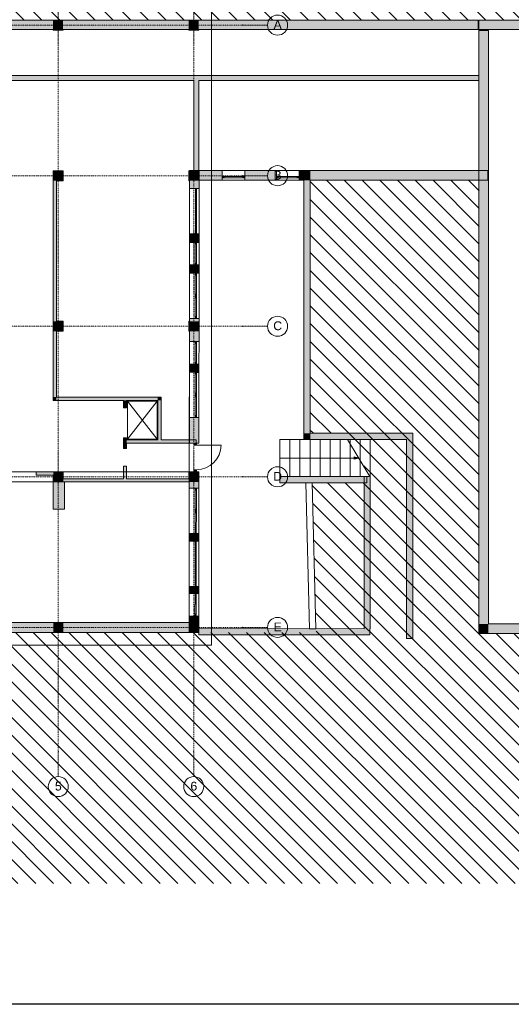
# Model space of a CAD drawing. Header units: centimetres. Extents: x -1589 to 108054, y -205274 to 31709.
# Tile 166 of 256: x 2846 to 4803, y 25769 to 29692. Entities that reach past the tile are written whole.
import ezdxf

# ---------------------------------------------------------------- set-up
doc = ezdxf.new("R2010")
doc.units = ezdxf.units.CM
doc.header["$LTSCALE"] = 0.01
doc.header["$MEASUREMENT"] = 0
for name, pattern in [('Krawędzie ukryte', [27, 20, -7]), ('Kropki i Kreski', [72, 36, -18, 0, -18]), ('Wipeout_Contour', [100, 0, -100])]:
    doc.linetypes.add(name, pattern=pattern)
for name, color, linetype in [('2_stropy.ISTN', 7, 'Continuous'), ('2_słupy.ISTN', 7, 'Continuous'), ('2_ściany wewnętrzne.ISTN', 7, 'Continuous'), ('2_ściany zewnętrzne.ISTN', 7, 'Continuous'), ('3_linie 2D .ISTN', 7, 'Continuous'), ('3_lądowisko.K_IR', 7, 'Continuous'), ('3_opisy.K_IR', 7, 'Continuous'), ('4_osie.ISTN', 7, 'Continuous'), ('5_opisy.K_IR', 7, 'Continuous')]:
    doc.layers.add(name, color=color, linetype=linetype)
doc.styles.add('GENERATED_STYLE_1', font='txt')

msp = doc.modelspace()

# ---------------------------------------------------------------- hatches: boundary and pattern name
at = {"layer": '2_słupy.ISTN', "linetype": 'Continuous', "lineweight": 5}
for points in [[(2978.63417, 29652.55678), (3018.63417, 29652.55678), (3018.63417, 29690.55678), (2978.63417, 29690.55678)], [(3518.63417, 29652.55678), (3558.63417, 29652.55678), (3558.63417, 29690.55678), (3518.63417, 29690.55678)], [(3018.63417, 29652.55678), (2978.63417, 29652.55678), (2978.63417, 29650.55678), (3018.63417, 29650.55678)], [(3558.63417, 29652.55678), (3518.63417, 29652.55678), (3518.63417, 29650.55678), (3558.63417, 29650.55678)], [(2979.3314, 29090.50296), (2979.3314, 29089.56731), (2991.95203, 29089.56731), (2991.95203, 29050.50296), (3019.3314, 29050.50296), (3019.3314, 29090.50296)], [(2991.95203, 29089.56731), (2979.3314, 29089.56731), (2979.3314, 29050.50296), (2991.95203, 29050.50296)], [(3538.63418, 29090.50296), (3518.63417, 29090.50296), (3518.63417, 29050.50296), (3522.22765, 29050.50296), (3522.2629, 29089.53225), (3538.63418, 29089.51746)], [(3522.2629, 29089.53225), (3522.22765, 29050.50296), (3558.63417, 29050.50296), (3558.63417, 29052.5761), (3548.63418, 29052.5761), (3548.63418, 29068.19362), (3538.63418, 29068.19362), (3538.63418, 29089.51746)], [(3538.63418, 29089.51746), (3548.63417, 29089.50843), (3548.63417, 29090.50296), (3538.63418, 29090.50296)], [(3538.63418, 29068.19362), (3548.63417, 29068.19362), (3548.63417, 29089.50843), (3538.63418, 29089.51746)], [(3548.63417, 29089.50843), (3558.63416, 29089.49939), (3558.63416, 29090.50296), (3548.63417, 29090.50296)], [(3548.63417, 29068.19362), (3558.63416, 29068.19362), (3558.63416, 29089.49939), (3548.63417, 29089.50843)], [(3558.63417, 29068.19361), (3548.63417, 29068.19361), (3548.63417, 29052.57611), (3558.63417, 29052.57611)], [(2979.33141, 28450.50296), (2991.95204, 28450.50296), (2991.95204, 28490.50296), (2979.33141, 28490.50296)], [(3019.33141, 28490.50296), (2991.95204, 28490.50296), (2991.95204, 28450.50296), (3019.33141, 28450.50296)], [(3518.63417, 28450.50295), (3521.68574, 28450.50295), (3521.72185, 28490.50296), (3518.63417, 28490.50296)], [(3521.72185, 28490.50296), (3521.68574, 28450.50295), (3558.63417, 28450.50295), (3558.63417, 28490.50296)], [(2979.3314, 27877.59841), (2979.3314, 27850.55679), (3019.3314, 27850.55679), (3019.3314, 27862.55678), (3019.3314, 27890.50297), (2988.63418, 27890.50297), (2988.63418, 27877.59841)], [(2988.63418, 27890.50297), (2979.3314, 27890.50297), (2979.3314, 27877.59841), (2988.63418, 27877.59841)], [(3521.17994, 27890.50296), (3518.63417, 27890.50296), (3518.63417, 27862.55678), (3521.1547, 27862.55678)], [(3518.63417, 27862.55678), (3518.63417, 27850.55678), (3521.14385, 27850.55678), (3521.1547, 27862.55678)], [(3521.14379, 27850.50296), (3558.63417, 27850.50296), (3558.63417, 27890.50296), (3521.17994, 27890.50296), (3521.1547, 27862.55678), (3528.63416, 27862.55678), (3528.63416, 27850.55678), (3521.14385, 27850.55678)], [(3521.1547, 27862.55678), (3521.14385, 27850.55678), (3528.63416, 27850.55678), (3528.63416, 27862.55678)], [(2979.3314, 27850.50296), (3019.33141, 27850.50296), (3019.33141, 27850.55678), (2979.3314, 27850.55678)], [(3521.14385, 27850.55678), (3518.63417, 27850.55678), (3518.63417, 27850.50296), (3521.14379, 27850.50296)], [(2979.3314, 27290.50296), (2979.3314, 27250.50296), (3019.3314, 27250.50296), (3019.3314, 27290.50296)], [(3518.63417, 27290.50297), (3518.63417, 27250.50297), (3558.63417, 27250.50297), (3558.63417, 27286.22774), (3520.63417, 27286.26205), (3520.63801, 27290.50297)], [(3520.63417, 27286.26205), (3558.63417, 27286.22774), (3558.63417, 27290.50297), (3520.63801, 27290.50297)]]:
    msp.add_hatch(color=8, dxfattribs=at).paths.add_polyline_path(points)
at = {"layer": '2_ściany wewnętrzne.ISTN', "linetype": 'Continuous', "lineweight": 5}
for points in [[(2978.95203, 29089.56731), (2978.95203, 28188.18485), (2991.95203, 28188.18485), (2991.95203, 28450.50296), (2979.33141, 28450.50296), (2979.33141, 28490.50295), (2991.95203, 28490.50295), (2991.95203, 29050.50296), (2979.3314, 29050.50296), (2979.3314, 29089.56731)], [(2991.95203, 28188.18485), (2978.95203, 28175.18485), (2991.95203, 28175.18485)], [(2991.95203, 28188.18485), (2978.95203, 28188.18485), (2978.95203, 28175.18485)], [(3395.63417, 28188.18485), (2991.95203, 28188.18485), (2991.95203, 28175.18485), (3395.63417, 28175.18485)], [(3258.63417, 28175.18485), (3258.63417, 28145.97408), (3271.63417, 28145.97408), (3271.63417, 28175.18485)], [(3395.63417, 28188.18485), (3395.63417, 28175.18485), (3408.63417, 28188.18485)], [(3395.63417, 28175.18485), (3408.63417, 28175.18485), (3408.63417, 28188.18485)], [(3395.63417, 28175.18485), (3395.63417, 28017.77751), (3408.63417, 28017.77751), (3408.63417, 28175.18485)], [(3258.63417, 27983.3111), (3271.63417, 27983.3111), (3271.63417, 28025.97408), (3258.63417, 28025.97408)], [(3548.63417, 28017.77751), (3271.63417, 28017.77751), (3271.63417, 28004.77751), (3548.63417, 28004.77751)], [(3258.63417, 27862.55678), (3271.63417, 27862.55678), (3271.63417, 27913.3111), (3258.63417, 27913.3111)], [(2911.49928, 27890.59841), (2911.49928, 27877.59841), (2979.3314, 27877.59841), (2979.3314, 27890.50296), (2988.63416, 27890.50296), (2988.63416, 27890.59841)]]:
    msp.add_hatch(color=8, dxfattribs=at).paths.add_polyline_path(points)
at = {"layer": '2_ściany zewnętrzne.ISTN', "linetype": 'Continuous', "lineweight": 5}
for points in [[(2478.63417, 29652.55678), (2978.63417, 29652.55678), (2978.63417, 29690.55678), (2478.63417, 29690.55678)], [(3018.63417, 29652.55678), (3518.63417, 29652.55678), (3518.63417, 29690.55678), (3018.63417, 29690.55678)], [(3558.63417, 29690.55678), (3558.63417, 29652.55678), (4671.195, 29652.55678), (4671.195, 29690.55678)], [(6059.99749, 29690.55678), (4674.13673, 29690.55678), (4674.13673, 29652.55678), (6059.99749, 29652.55678)], [(4711.86127, 27284.26206), (4711.86127, 29648.73926), (4673.86127, 29648.73926), (4673.86127, 27284.26206)], [(2156.63417, 29449.55678), (4673.86127, 29449.55678), (4673.86127, 29469.55678), (2156.63417, 29469.55678)], [(3538.63417, 29449.55678), (3538.63417, 29090.50296), (3558.63417, 29090.50296), (3558.63417, 29449.55678)], [(3522.22765, 29050.50297), (3522.19911, 29018.91174), (3560.1991, 29018.87742), (3560.26288, 29089.49794), (3558.63416, 29089.49942), (3558.63416, 29050.50297)], [(3548.63417, 29090.50296), (3558.63417, 29090.50296), (3558.63417, 29052.5761), (3652.0308, 29052.5761), (3652.0308, 29090.5761), (3548.63417, 29090.57611)], [(3742.0308, 29052.5761), (3867.98082, 29052.5761), (3867.98082, 29090.5761), (3742.0308, 29090.5761)], [(3957.98082, 29052.5761), (3977.47423, 29052.5761), (3977.47423, 29090.57611), (3957.98082, 29090.5761)], [(4002.47423, 29052.5761), (4709.89299, 29052.5761), (4709.89299, 29090.5761), (4002.47423, 29090.5761)], [(3652.03079, 29067.5761), (3652.03079, 29062.5761), (3659.53079, 29062.5761), (3659.53079, 29067.5761)], [(3742.03079, 29062.5761), (3742.03079, 29067.5761), (3734.53079, 29067.5761), (3734.53079, 29062.5761)], [(3867.98082, 29067.5761), (3867.98082, 29062.5761), (3875.48082, 29062.5761), (3875.48082, 29067.5761)], [(3957.98082, 29062.5761), (3957.98082, 29067.5761), (3950.48082, 29067.5761), (3950.48082, 29062.5761)], [(3550.1991, 29018.88645), (3545.1991, 29018.89097), (3545.19233, 29011.39097), (3550.19233, 29011.38645)], [(3550.11781, 28928.88649), (3545.11781, 28928.891), (3545.11104, 28921.39101), (3550.11104, 28921.38649)], [(3545.11781, 28928.891), (3550.11781, 28928.88649), (3550.12459, 28936.38648), (3545.12459, 28936.391)], [(3522.03654, 28838.91181), (3522.00567, 28804.74927), (3560.00567, 28804.71495), (3560.03652, 28838.87749)], [(3545.03653, 28838.89104), (3550.03652, 28838.88652), (3550.0433, 28846.38652), (3545.0433, 28846.39104)], [(3550.00567, 28804.72398), (3545.00567, 28804.7285), (3544.9989, 28797.2285), (3549.99889, 28797.22398)], [(3544.92438, 28714.72853), (3549.92438, 28714.72402), (3549.93115, 28722.22401), (3544.93116, 28722.22853)], [(3521.92438, 28714.7493), (3521.89438, 28681.52027), (3559.89436, 28681.48595), (3559.92436, 28714.71499)], [(3549.89437, 28681.49499), (3544.89437, 28681.49951), (3544.88759, 28673.99951), (3549.88759, 28673.99499)], [(3549.81308, 28591.49503), (3544.81308, 28591.49954), (3544.80631, 28583.99954), (3549.8063, 28583.99503)], [(3544.81308, 28591.49954), (3549.81308, 28591.49503), (3549.81985, 28598.99502), (3544.81985, 28598.99954)], [(3521.68577, 28450.50291), (3521.64862, 28409.42271), (3559.6486, 28409.38839), (3559.73178, 28501.48603), (3521.7318, 28501.52035), (3521.72184, 28490.50295), (3558.63416, 28490.50295), (3558.63416, 28450.50291)], [(3544.73179, 28501.49958), (3549.73179, 28501.49506), (3549.73856, 28508.99506), (3544.73857, 28508.99958)], [(3549.64861, 28409.39742), (3544.64861, 28409.40194), (3544.64183, 28401.90194), (3549.64183, 28401.89742)], [(3521.56733, 28319.42275), (3521.53797, 28286.91871), (3559.53795, 28286.8844), (3559.56731, 28319.38842)], [(3544.56732, 28319.40197), (3549.56732, 28319.39746), (3549.57409, 28326.89745), (3544.57409, 28326.90197)], [(3549.53796, 28286.89343), (3544.53796, 28286.89794), (3544.53119, 28279.39795), (3549.53119, 28279.39343)], [(3549.45667, 28196.89346), (3544.45667, 28196.89798), (3544.4499, 28189.39798), (3549.4499, 28189.39347)], [(3544.45667, 28196.89798), (3549.45667, 28196.89346), (3549.46345, 28204.39346), (3544.46345, 28204.39798)], [(3521.3754, 28106.91879), (3521.28314, 28004.77722), (3559.28312, 28004.7429), (3559.37538, 28106.88447)], [(3544.37538, 28106.89802), (3549.37538, 28106.8935), (3549.38216, 28114.3935), (3544.38216, 28114.39801)], [(3549.28313, 28004.75193), (3539.28313, 28004.76096), (3539.27591, 27996.76096), (3549.2759, 27996.75193)], [(3539.18017, 27890.76101), (3549.18016, 27890.75198), (3549.18739, 27898.75197), (3539.18739, 27898.761)], [(3019.3314, 27850.55678), (3518.63417, 27850.55678), (3518.63417, 27862.55678), (3019.3314, 27862.55678)], [(3521.12058, 27824.79707), (3559.12057, 27824.76276), (3559.18016, 27890.74295), (3521.18018, 27890.77727), (3521.17993, 27890.50295), (3558.63416, 27890.50295), (3558.63416, 27850.50294), (3521.14378, 27850.50294)], [(2979.3314, 27741.55678), (3024.3314, 27741.55678), (3024.3314, 27850.55678), (3019.3314, 27850.55678), (3019.3314, 27850.50296), (2979.3314, 27850.50296)], [(3549.12057, 27824.77178), (3544.12057, 27824.7763), (3544.1138, 27817.2763), (3549.11379, 27817.27179)], [(3544.03928, 27734.77634), (3549.03928, 27734.77182), (3549.04605, 27742.27182), (3544.04606, 27742.27633)], [(3549.03928, 27734.77182), (3544.03928, 27734.77634), (3544.03251, 27727.27634), (3549.03251, 27727.27182)], [(3520.92997, 27613.75019), (3558.92995, 27613.71588), (3558.95799, 27644.76282), (3520.95801, 27644.79715)], [(3543.95799, 27644.77637), (3548.95799, 27644.77186), (3548.96477, 27652.27185), (3543.96477, 27652.27637)], [(3548.92995, 27613.72491), (3543.92995, 27613.72942), (3543.92318, 27606.22942), (3548.92318, 27606.22491)], [(3548.84866, 27523.72494), (3543.84866, 27523.72946), (3543.84189, 27516.22946), (3548.84189, 27516.22494)], [(3543.84866, 27523.72946), (3548.84866, 27523.72494), (3548.85544, 27531.22494), (3543.85544, 27531.22945)], [(3520.74225, 27405.91213), (3558.74221, 27405.87783), (3558.76737, 27433.71594), (3520.76739, 27433.75027)], [(3543.76737, 27433.72949), (3548.76737, 27433.72498), (3548.77415, 27441.22498), (3543.77415, 27441.22949)], [(3548.74223, 27405.88686), (3543.74223, 27405.89138), (3543.73546, 27398.39138), (3548.73545, 27398.38686)], [(3520.63803, 27290.50295), (3558.63416, 27290.50295), (3558.63412, 27286.22774), (3558.66094, 27315.87787), (3520.66095, 27315.91218)], [(3543.66094, 27315.89141), (3548.66094, 27315.8869), (3548.66771, 27323.38689), (3543.66772, 27323.39141)], [(2478.63417, 27250.50296), (2979.3314, 27250.50296), (2979.3314, 27290.50296), (2478.63417, 27290.50296)], [(3019.3314, 27250.50296), (3518.63417, 27250.50296), (3518.63417, 27290.50296), (3019.3314, 27290.50296)], [(4673.86127, 27284.26206), (4673.86127, 27246.26206), (4711.86127, 27284.26206)], [(4711.86127, 27284.26206), (4673.86127, 27246.26206), (4711.86127, 27246.26206)], [(6059.99749, 27284.26206), (4711.86127, 27284.26206), (4711.86127, 27246.26206), (6059.99749, 27246.26206)]]:
    msp.add_hatch(color=8, dxfattribs=at).paths.add_polyline_path(points)
at = {"layer": '3_linie 2D .ISTN', "linetype": 'Continuous', "lineweight": 5}
msp.add_hatch(color=8, dxfattribs=at).paths.add_polyline_path([(4195.85083, 27945.35731), (4177.19057, 27950.3573), (4177.19058, 27940.3573)])
at = {"layer": '3_lądowisko.K_IR', "linetype": 'Continuous', "lineweight": 5}
for points in [[(4002.47423, 29090.5761), (3977.47423, 29090.5761), (3977.47423, 29052.5761), (4002.47423, 29052.5761)], [(4002.47423, 28044.03017), (4002.47423, 29052.5761), (3977.47423, 29052.5761), (3977.47423, 28044.03017)], [(4002.47423, 28044.03017), (3977.47423, 28044.03017), (3977.47423, 28019.03017)], [(4002.47423, 28044.03017), (3977.47423, 28019.03017), (4002.47423, 28019.03017)], [(4002.47423, 28019.03017), (4385.96165, 28019.03017), (4385.96165, 28044.03017), (4002.47423, 28044.03017)], [(4385.96165, 28044.03017), (4385.96165, 27225.84688), (4410.96165, 27225.84688), (4410.96165, 28044.03017)], [(3881.74942, 27846.68343), (4227.88482, 27846.68343), (4227.88482, 27871.68343), (3881.74942, 27871.68343)], [(4216.74938, 27871.68343), (4216.76144, 27265.29898), (4241.76144, 27265.29123), (4241.74938, 27871.68393)], [(4240.4005, 27265.29165), (3558.63882, 27265.50296), (3558.63107, 27240.50296), (4240.39276, 27240.29165)]]:
    msp.add_hatch(color=8, dxfattribs=at).paths.add_polyline_path(points)
at = {"layer": '5_opisy.K_IR', "linetype": 'Continuous', "lineweight": 5}
h = msp.add_hatch(dxfattribs=at)
h.set_pattern_fill('PZT_oznaczenia_dróg_dla__78', color=8, style=0, pattern_type=2)
h.set_pattern_definition([(315, (3e-13, 28099.415), (35.35534, 35.35534), [])])
h.paths.add_polyline_path([(-995.5427, 26250.50296), (7161.18434, 26250.50296), (7161.18434, 30690.55678), (-995.5427, 30690.55678)])
h.paths.add_polyline_path([(818.63417, 27460.4239), (818.63417, 27250.50296), (4025.67745, 27250.3437), (4010.26468, 27846.68343), (4241.74987, 27846.68343), (4241.74938, 27871.68393), (4151.3174, 28019.03017), (4151.12243, 28044.03017), (4002.47423, 28044.03017), (4002.47423, 29052.5761), (4675.54492, 29052.5761), (4675.54492, 27246.25206), (6097.99749, 27246.26206), (6097.99749, 29690.55678), (1582.3586, 29690.55678), (1582.3586, 30246.26892), (902.3586, 30246.26892), (902.3586, 29690.55678), (818.63417, 29690.55678), (818.63417, 27654.43852), (818.60814, 27654.83519), (666.2756, 27654.51476), (666.02981, 27460.70225)], flags=0)

# ---------------------------------------------------------------- linework, layer by layer
msp.add_lwpolyline([(8116.55775, 31708.60037), (8116.55775, 28738.60037), (8116.55775, 25768.60037), (-853.44225, 25768.60037)])
at = {"layer": '2_stropy.ISTN', "color": 8, "linetype": 'Continuous', "lineweight": 5, "flags": 128}
for points in [[(767.6339, 27199.50269), (3609.63445, 27199.50269), (3609.63445, 29741.55706), (767.6339, 29741.55706)], [(767.6339, 27199.50269), (3609.63445, 27199.50269), (3609.63445, 29741.55706), (767.6339, 29741.55706)], [(858.63417, 29652.55678), (858.63417, 27288.44916), (2478.63417, 27288.44916), (2478.63417, 27290.50296), (3520.638, 27290.50296), (3522.32694, 29090.5761), (4673.86127, 29090.5761), (4673.86127, 29652.55678)]]:
    msp.add_lwpolyline(points, close=True, dxfattribs=at)
at = {"layer": '2_słupy.ISTN', "color": 8, "linetype": 'Continuous', "lineweight": 5, "flags": 128}
for points in [[(3018.63417, 29690.55678), (2978.63417, 29690.55678)], [(3558.63417, 29690.55678), (3518.63417, 29690.55678)], [(2978.63417, 29652.55678), (2978.63417, 29650.55678), (3018.63417, 29650.55678), (3018.63417, 29652.55678)], [(3518.63417, 29652.55678), (3518.63417, 29650.55678), (3558.63417, 29650.55678), (3558.63417, 29652.55678)], [(2979.3314, 29090.50296), (2979.3314, 29089.56731)], [(2991.95203, 29050.50296), (3019.3314, 29050.50296), (3019.3314, 29090.50296), (2979.3314, 29090.50296)], [(3538.63418, 29090.50296), (3518.63417, 29090.50296), (3518.63417, 29050.50296), (3522.22765, 29050.50296)], [(3019.33141, 28490.50296), (2991.95204, 28490.50296)], [(2991.95204, 28450.50296), (3019.33141, 28450.50296), (3019.33141, 28490.50296)], [(3521.72185, 28490.50296), (3518.63417, 28490.50296), (3518.63417, 28450.50295)], [(3518.63417, 28450.50295), (3521.68574, 28450.50295)], [(2979.3314, 27877.59841), (2979.3314, 27850.55679)], [(3019.3314, 27862.55678), (3019.3314, 27890.50297), (2988.63418, 27890.50297)], [(3521.17994, 27890.50296), (3518.63417, 27890.50296), (3518.63417, 27862.55678)], [(2979.3314, 27850.55678), (2979.3314, 27850.50296)], [(3518.63417, 27850.55678), (3518.63417, 27850.50296), (3521.14379, 27850.50296)], [(3019.3314, 27290.50296), (2979.3314, 27290.50296)], [(3520.63801, 27290.50297), (3518.63417, 27290.50297)], [(3518.63417, 27250.50297), (3558.63417, 27250.50297), (3558.63417, 27286.22774)], [(2979.3314, 27250.50296), (3019.3314, 27250.50296)]]:
    msp.add_lwpolyline(points, dxfattribs=at)
for points in [[(3881.74942, 28019.07983), (3881.74942, 27871.73359), (3921.74942, 27871.73359), (3921.74942, 28019.07983)], [(3921.74942, 28019.07983), (3921.74942, 27871.73359), (3961.74942, 27871.73359), (3961.74942, 28019.07983)], [(3961.74942, 28019.07983), (3961.74942, 27871.73359), (4001.74942, 27871.73359), (4001.74942, 28019.07983)], [(4001.74942, 28019.07983), (4001.74942, 27871.73359), (4041.74942, 27871.73359), (4041.74942, 28019.07983)], [(4041.74942, 28019.07983), (4041.74942, 27871.73359), (4081.74942, 27871.73359), (4081.74942, 28019.07983)], [(4081.74942, 28019.07983), (4081.74942, 27871.73359), (4121.74942, 27871.73359), (4121.74942, 28019.07983)], [(4121.74942, 28019.07983), (4121.74942, 27871.73359), (4161.74942, 27871.73359), (4161.74942, 28019.07983)], [(4161.74942, 28019.07983), (4161.74942, 27871.73359), (4201.74942, 27871.73359), (4201.74942, 28019.07983)], [(4201.74942, 28019.07983), (4201.74942, 27871.73359), (4241.74942, 27871.73359), (4241.74942, 28019.07983)]]:
    msp.add_lwpolyline(points, close=True, dxfattribs=at)
at = {"layer": '2_ściany wewnętrzne.ISTN', "color": 8, "linetype": 'Continuous', "lineweight": 5}
for p, q in [((3271.63417, 28145.97408), (3258.63417, 28145.97408)), ((3271.63417, 28145.97408), (3258.63417, 28145.97408)), ((3271.63417, 28025.97408), (3258.63417, 28025.97408)), ((3271.63417, 28025.97408), (3258.63417, 28025.97408)), ((3271.63417, 27983.3111), (3258.63417, 27983.3111)), ((3271.63417, 27983.3111), (3258.63417, 27983.3111)), ((3271.63417, 27913.3111), (3258.63417, 27913.3111)), ((3271.63417, 27913.3111), (3258.63417, 27913.3111)), ((2911.49927, 27890.59841), (2911.49927, 27877.59841)), ((2911.49927, 27890.59841), (2911.49927, 27877.59841))]:
    msp.add_line(p, q, dxfattribs=at)
at = {"layer": '2_ściany wewnętrzne.ISTN', "color": 8, "linetype": 'Continuous', "lineweight": 5, "flags": 128}
for points in [[(2979.3314, 29089.5673), (2978.95203, 29089.5673)], [(2978.95203, 29089.5673), (2978.95203, 28188.18485)], [(2991.95203, 28490.50296), (2991.95203, 29050.50296)], [(2991.95203, 28188.18485), (2991.95203, 28450.50296)], [(2978.95203, 28175.18485), (2978.95203, 28188.18485)], [(2978.95203, 28175.18485), (3258.63417, 28175.18485)], [(3408.63417, 28188.18485), (2991.95203, 28188.18485)], [(3258.63417, 28175.18485), (3258.63417, 28145.97408)], [(3271.63417, 28175.18485), (3395.63417, 28175.18485)], [(3271.63417, 28145.97408), (3271.63417, 28175.18485)], [(3395.63417, 28175.18485), (3395.63417, 28017.77751)], [(3408.63417, 28188.18485), (3408.63417, 28175.18485)], [(3408.63417, 28017.77751), (3408.63417, 28175.18485)], [(3258.63417, 28025.97408), (3258.63417, 27983.3111)], [(3271.63417, 28017.77751), (3271.63417, 28025.97408)], [(3395.63417, 28017.77751), (3271.63417, 28017.77751)], [(3548.63417, 28017.77751), (3408.63417, 28017.77751)], [(3548.63417, 28004.77751), (3548.63417, 28017.77751)], [(3271.63417, 28004.77751), (3548.63417, 28004.77751)], [(3271.63417, 27983.3111), (3271.63417, 28004.77751)], [(3258.63417, 27913.3111), (3258.63417, 27862.55678)], [(3271.63417, 27862.55678), (3271.63417, 27913.3111)], [(2988.63417, 27890.59841), (2911.49927, 27890.59841)], [(2911.49927, 27877.59841), (2979.33141, 27877.59841)], [(2988.63417, 27890.50296), (2988.63417, 27890.59841)]]:
    msp.add_lwpolyline(points, dxfattribs=at)
at = {"layer": '2_ściany zewnętrzne.ISTN', "color": 8, "linetype": 'Continuous', "lineweight": 5}
for p, q in [((3652.03079, 29067.5761), (3652.03079, 29090.5761)), ((3742.03079, 29090.5761), (3652.03079, 29090.5761)), ((3652.03079, 29067.5761), (3652.03079, 29090.5761)), ((3742.03079, 29067.5761), (3742.03079, 29090.5761)), ((3742.03079, 29067.5761), (3742.03079, 29090.5761)), ((3867.98082, 29067.5761), (3867.98082, 29090.5761)), ((3957.98082, 29090.5761), (3867.98082, 29090.5761)), ((3867.98082, 29067.5761), (3867.98082, 29090.5761)), ((3957.98082, 29067.5761), (3957.98082, 29090.5761)), ((3957.98082, 29067.5761), (3957.98082, 29090.5761)), ((4002.47423, 29090.5761), (3977.47423, 29090.5761)), ((3652.03079, 29062.5761), (3652.03079, 29067.5761)), ((3652.03079, 29067.5761), (3659.53079, 29067.5761)), ((3652.03079, 29062.5761), (3652.03079, 29067.5761)), ((3652.03079, 29062.5761), (3652.03079, 29067.5761)), ((3652.03079, 29052.5761), (3652.03079, 29062.5761)), ((3659.53079, 29062.5761), (3652.03079, 29062.5761)), ((3652.03079, 29052.5761), (3652.03079, 29062.5761)), ((3742.03079, 29052.5761), (3652.03079, 29052.5761)), ((3659.53079, 29067.5761), (3659.53079, 29062.5761)), ((3659.53079, 29067.5761), (3734.53079, 29067.5761)), ((3734.53079, 29062.5761), (3659.53079, 29062.5761)), ((3734.53079, 29062.5761), (3734.53079, 29067.5761)), ((3734.53079, 29067.5761), (3742.03079, 29067.5761)), ((3742.03079, 29062.5761), (3734.53079, 29062.5761)), ((3742.03079, 29062.5761), (3742.03079, 29067.5761)), ((3742.03079, 29062.5761), (3742.03079, 29067.5761)), ((3742.03079, 29062.5761), (3742.03079, 29067.5761)), ((3742.03079, 29052.5761), (3742.03079, 29062.5761)), ((3742.03079, 29052.5761), (3742.03079, 29062.5761)), ((3867.98082, 29062.5761), (3867.98082, 29067.5761)), ((3867.98082, 29067.5761), (3875.48082, 29067.5761)), ((3867.98082, 29062.5761), (3867.98082, 29067.5761)), ((3867.98082, 29062.5761), (3867.98082, 29067.5761)), ((3867.98082, 29052.5761), (3867.98082, 29062.5761)), ((3875.48082, 29062.5761), (3867.98082, 29062.5761)), ((3867.98082, 29052.5761), (3867.98082, 29062.5761)), ((3957.98082, 29052.5761), (3867.98082, 29052.5761)), ((3875.48082, 29067.5761), (3875.48082, 29062.5761)), ((3875.48082, 29067.5761), (3950.48082, 29067.5761)), ((3950.48082, 29062.5761), (3875.48082, 29062.5761)), ((3950.48082, 29062.5761), (3950.48082, 29067.5761)), ((3950.48082, 29067.5761), (3957.98082, 29067.5761)), ((3957.98082, 29062.5761), (3950.48082, 29062.5761)), ((3957.98082, 29062.5761), (3957.98082, 29067.5761)), ((3957.98082, 29062.5761), (3957.98082, 29067.5761)), ((3957.98082, 29062.5761), (3957.98082, 29067.5761)), ((3957.98082, 29052.5761), (3957.98082, 29062.5761)), ((3957.98082, 29052.5761), (3957.98082, 29062.5761)), ((3522.19911, 29018.91174), (3522.03654, 28838.91181)), ((3545.1991, 29018.89097), (3522.19911, 29018.91174)), ((3545.1991, 29018.89097), (3522.19911, 29018.91174)), ((3545.12459, 28936.391), (3545.19233, 29011.39097)), ((3545.19233, 29011.39097), (3545.1991, 29018.89097)), ((3550.19233, 29011.38645), (3545.19233, 29011.39097)), ((3550.1991, 29018.88645), (3545.1991, 29018.89097)), ((3550.1991, 29018.88645), (3545.1991, 29018.89097)), ((3550.1991, 29018.88645), (3545.1991, 29018.89097)), ((3550.19233, 29011.38645), (3550.12459, 28936.38648)), ((3550.1991, 29018.88645), (3550.19233, 29011.38645)), ((3560.1991, 29018.87742), (3550.1991, 29018.88645)), ((3560.1991, 29018.87742), (3550.1991, 29018.88645)), ((3560.1991, 29018.87742), (3560.03652, 28838.87749)), ((3545.0433, 28846.39104), (3545.11104, 28921.39101)), ((3545.11104, 28921.39101), (3545.11781, 28928.891)), ((3550.11104, 28921.38649), (3545.11104, 28921.39101)), ((3545.11781, 28928.891), (3545.12459, 28936.391)), ((3545.12459, 28936.391), (3550.12459, 28936.38648)), ((3550.11104, 28921.38649), (3550.0433, 28846.38652)), ((3550.11781, 28928.88649), (3550.11104, 28921.38649)), ((3550.12459, 28936.38648), (3550.11781, 28928.88649)), ((3545.03653, 28838.89104), (3522.03654, 28838.91181)), ((3545.03653, 28838.89104), (3522.03654, 28838.91181)), ((3545.03653, 28838.89104), (3545.0433, 28846.39104)), ((3550.03652, 28838.88652), (3545.03653, 28838.89104)), ((3550.03652, 28838.88652), (3545.03653, 28838.89104)), ((3550.03652, 28838.88652), (3545.03653, 28838.89104)), ((3545.0433, 28846.39104), (3550.0433, 28846.38652)), ((3550.0433, 28846.38652), (3550.03652, 28838.88652)), ((3560.03652, 28838.87749), (3550.03652, 28838.88652)), ((3560.03652, 28838.87749), (3550.03652, 28838.88652)), ((3522.00568, 28804.74927), (3521.92439, 28714.74931)), ((3545.00567, 28804.7285), (3522.00568, 28804.74927)), ((3545.00567, 28804.7285), (3522.00568, 28804.74927)), ((3544.9989, 28797.2285), (3545.00567, 28804.7285)), ((3550.00567, 28804.72398), (3545.00567, 28804.7285)), ((3550.00567, 28804.72398), (3545.00567, 28804.7285)), ((3550.00567, 28804.72398), (3545.00567, 28804.7285)), ((3550.00567, 28804.72398), (3549.99889, 28797.22398)), ((3560.00566, 28804.71495), (3550.00567, 28804.72398)), ((3560.00566, 28804.71495), (3550.00567, 28804.72398)), ((3560.00566, 28804.71495), (3559.92438, 28714.71498)), ((3544.93116, 28722.22853), (3544.9989, 28797.2285)), ((3549.99889, 28797.22398), (3544.9989, 28797.2285)), ((3549.99889, 28797.22398), (3549.93115, 28722.22401)), ((3544.92438, 28714.72853), (3544.93116, 28722.22853)), ((3544.93116, 28722.22853), (3549.93115, 28722.22401)), ((3549.93115, 28722.22401), (3549.92438, 28714.72402)), ((3521.89438, 28681.52028), (3521.7318, 28501.52035)), ((3544.89437, 28681.49951), (3521.89438, 28681.52028)), ((3544.89437, 28681.49951), (3521.89438, 28681.52028)), ((3544.92438, 28714.72853), (3521.92439, 28714.74931)), ((3544.92438, 28714.72853), (3521.92439, 28714.74931)), ((3544.88759, 28673.99951), (3544.89437, 28681.49951)), ((3549.89437, 28681.49499), (3544.89437, 28681.49951)), ((3549.89437, 28681.49499), (3544.89437, 28681.49951)), ((3549.89437, 28681.49499), (3544.89437, 28681.49951)), ((3549.92438, 28714.72402), (3544.92438, 28714.72853)), ((3549.92438, 28714.72402), (3544.92438, 28714.72853)), ((3549.92438, 28714.72402), (3544.92438, 28714.72853)), ((3549.89437, 28681.49499), (3549.88759, 28673.99499)), ((3559.89436, 28681.48596), (3549.89437, 28681.49499)), ((3559.89436, 28681.48596), (3549.89437, 28681.49499)), ((3559.92438, 28714.71498), (3549.92438, 28714.72402)), ((3559.92438, 28714.71498), (3549.92438, 28714.72402)), ((3559.89436, 28681.48596), (3559.73179, 28501.48603)), ((3544.81985, 28598.99954), (3544.88759, 28673.99951)), ((3549.88759, 28673.99499), (3544.88759, 28673.99951)), ((3549.88759, 28673.99499), (3549.81985, 28598.99502)), ((3544.73857, 28508.99958), (3544.80631, 28583.99954)), ((3544.80631, 28583.99954), (3544.81308, 28591.49954)), ((3549.8063, 28583.99503), (3544.80631, 28583.99954)), ((3544.81308, 28591.49954), (3544.81985, 28598.99954)), ((3544.81985, 28598.99954), (3549.81985, 28598.99502)), ((3549.8063, 28583.99503), (3549.73856, 28508.99506)), ((3549.81308, 28591.49503), (3549.8063, 28583.99503)), ((3549.81985, 28598.99502), (3549.81308, 28591.49503)), ((3544.73179, 28501.49958), (3521.7318, 28501.52035)), ((3544.73179, 28501.49958), (3521.7318, 28501.52035)), ((3544.73179, 28501.49958), (3544.73857, 28508.99958)), ((3549.73179, 28501.49506), (3544.73179, 28501.49958)), ((3549.73179, 28501.49506), (3544.73179, 28501.49958)), ((3549.73179, 28501.49506), (3544.73179, 28501.49958)), ((3544.73857, 28508.99958), (3549.73856, 28508.99506)), ((3549.73856, 28508.99506), (3549.73179, 28501.49506)), ((3559.73179, 28501.48603), (3549.73179, 28501.49506)), ((3559.73179, 28501.48603), (3549.73179, 28501.49506)), ((3521.64862, 28409.42271), (3521.56733, 28319.42275)), ((3544.64861, 28409.40194), (3521.64862, 28409.42271)), ((3544.64861, 28409.40194), (3521.64862, 28409.42271)), ((3544.64183, 28401.90194), (3544.64861, 28409.40194)), ((3549.64861, 28409.39742), (3544.64861, 28409.40194)), ((3549.64861, 28409.39742), (3544.64861, 28409.40194)), ((3549.64861, 28409.39742), (3544.64861, 28409.40194)), ((3549.64861, 28409.39742), (3549.64183, 28401.89742)), ((3559.6486, 28409.38839), (3549.64861, 28409.39742)), ((3559.6486, 28409.38839), (3549.64861, 28409.39742)), ((3559.6486, 28409.38839), (3559.56731, 28319.38843)), ((3544.57409, 28326.90197), (3544.64183, 28401.90194)), ((3549.64183, 28401.89742), (3544.64183, 28401.90194)), ((3549.64183, 28401.89742), (3549.57409, 28326.89745)), ((3544.56732, 28319.40197), (3521.56733, 28319.42275)), ((3544.56732, 28319.40197), (3521.56733, 28319.42275)), ((3544.56732, 28319.40197), (3544.57409, 28326.90197)), ((3549.56732, 28319.39746), (3544.56732, 28319.40197)), ((3549.56732, 28319.39746), (3544.56732, 28319.40197)), ((3549.56732, 28319.39746), (3544.56732, 28319.40197)), ((3544.57409, 28326.90197), (3549.57409, 28326.89745)), ((3549.57409, 28326.89745), (3549.56732, 28319.39746)), ((3559.56731, 28319.38843), (3549.56732, 28319.39746)), ((3559.56731, 28319.38843), (3549.56732, 28319.39746)), ((3521.53797, 28286.91872), (3521.37539, 28106.91879)), ((3544.53796, 28286.89794), (3521.53797, 28286.91872)), ((3544.53796, 28286.89794), (3521.53797, 28286.91872)), ((3544.46345, 28204.39798), (3544.53119, 28279.39795)), ((3544.53119, 28279.39795), (3544.53796, 28286.89794)), ((3549.53119, 28279.39343), (3544.53119, 28279.39795)), ((3549.53796, 28286.89343), (3544.53796, 28286.89794)), ((3549.53796, 28286.89343), (3544.53796, 28286.89794)), ((3549.53796, 28286.89343), (3544.53796, 28286.89794)), ((3549.53119, 28279.39343), (3549.46345, 28204.39346)), ((3549.53796, 28286.89343), (3549.53119, 28279.39343)), ((3559.53796, 28286.8844), (3549.53796, 28286.89343)), ((3559.53796, 28286.8844), (3549.53796, 28286.89343)), ((3559.53796, 28286.8844), (3559.37538, 28106.88447)), ((3544.38216, 28114.39801), (3544.4499, 28189.39798)), ((3544.4499, 28189.39798), (3544.45667, 28196.89798)), ((3549.4499, 28189.39347), (3544.4499, 28189.39798)), ((3544.45667, 28196.89798), (3544.46345, 28204.39798)), ((3544.46345, 28204.39798), (3549.46345, 28204.39346)), ((3549.4499, 28189.39347), (3549.38216, 28114.3935)), ((3549.45667, 28196.89346), (3549.4499, 28189.39347)), ((3549.46345, 28204.39346), (3549.45667, 28196.89346)), ((3544.37538, 28106.89802), (3521.37539, 28106.91879)), ((3544.37538, 28106.89802), (3521.37539, 28106.91879)), ((3544.37538, 28106.89802), (3544.38216, 28114.39801)), ((3549.37538, 28106.8935), (3544.37538, 28106.89802)), ((3549.37538, 28106.8935), (3544.37538, 28106.89802)), ((3549.37538, 28106.8935), (3544.37538, 28106.89802)), ((3544.38216, 28114.39801), (3549.38216, 28114.3935)), ((3549.38216, 28114.3935), (3549.37538, 28106.8935)), ((3559.37538, 28106.88447), (3549.37538, 28106.8935)), ((3559.37538, 28106.88447), (3549.37538, 28106.8935)), ((3539.28313, 28004.76096), (3521.28314, 28004.77722)), ((3539.28313, 28004.76096), (3521.28314, 28004.77722)), ((3539.27591, 27996.76096), (3539.28313, 28004.76096)), ((3549.2759, 27996.75193), (3539.27591, 27996.76096)), ((3549.28313, 28004.75193), (3539.28313, 28004.76096)), ((3539.28313, 28004.76096), (3549.28313, 28004.75193)), ((3549.28313, 28004.75193), (3539.28313, 28004.76096)), ((3549.28313, 28004.75193), (3539.28313, 28004.76096)), ((3549.28313, 28004.75193), (3549.2759, 27996.75193)), ((3549.2759, 27996.75193), (3647.27586, 27996.66342)), ((3559.28312, 28004.7429), (3549.28313, 28004.75193)), ((3559.28312, 28004.7429), (3549.28313, 28004.75193)), ((3539.18017, 27890.76101), (3539.18739, 27898.761)), ((3539.18739, 27898.761), (3549.18739, 27898.75197)), ((3549.18739, 27898.75197), (3549.18016, 27890.75198)), ((3539.18017, 27890.76101), (3521.18017, 27890.77727)), ((3539.18017, 27890.76101), (3521.18017, 27890.77727)), ((3549.18016, 27890.75198), (3539.18017, 27890.76101)), ((3549.18016, 27890.75198), (3539.18017, 27890.76101)), ((3549.18016, 27890.75198), (3539.18017, 27890.76101)), ((3549.18016, 27890.75198), (3539.18017, 27890.76101)), ((3559.18016, 27890.74294), (3549.18016, 27890.75198)), ((3559.18016, 27890.74294), (3549.18016, 27890.75198)), ((3521.12058, 27824.79707), (3520.958, 27644.79715)), ((3544.12057, 27824.7763), (3521.12058, 27824.79707)), ((3544.12057, 27824.7763), (3521.12058, 27824.79707)), ((3544.1138, 27817.2763), (3544.12057, 27824.7763)), ((3549.12057, 27824.77178), (3544.12057, 27824.7763)), ((3549.12057, 27824.77178), (3544.12057, 27824.7763)), ((3549.12057, 27824.77178), (3544.12057, 27824.7763)), ((3549.12057, 27824.77178), (3549.11379, 27817.27179)), ((3559.12056, 27824.76275), (3549.12057, 27824.77178)), ((3559.12056, 27824.76275), (3549.12057, 27824.77178)), ((3559.12056, 27824.76275), (3558.95799, 27644.76283)), ((3544.04606, 27742.27633), (3544.1138, 27817.2763)), ((3549.11379, 27817.27179), (3544.1138, 27817.2763)), ((3549.11379, 27817.27179), (3549.04605, 27742.27182)), ((3544.03928, 27734.77634), (3544.04606, 27742.27633)), ((3544.04606, 27742.27633), (3549.04605, 27742.27182)), ((3549.04605, 27742.27182), (3549.03928, 27734.77182)), ((3543.96477, 27652.27637), (3544.03251, 27727.27634)), ((3544.03251, 27727.27634), (3544.03928, 27734.77634)), ((3549.03251, 27727.27182), (3544.03251, 27727.27634)), ((3549.03251, 27727.27182), (3548.96477, 27652.27185)), ((3549.03928, 27734.77182), (3549.03251, 27727.27182)), ((3543.95799, 27644.77637), (3520.958, 27644.79715)), ((3543.95799, 27644.77637), (3520.958, 27644.79715)), ((3543.95799, 27644.77637), (3543.96477, 27652.27637)), ((3548.95799, 27644.77186), (3543.95799, 27644.77637)), ((3548.95799, 27644.77186), (3543.95799, 27644.77637)), ((3548.95799, 27644.77186), (3543.95799, 27644.77637)), ((3543.96477, 27652.27637), (3548.96477, 27652.27185)), ((3548.96477, 27652.27185), (3548.95799, 27644.77186)), ((3558.95799, 27644.76283), (3548.95799, 27644.77186)), ((3558.95799, 27644.76283), (3548.95799, 27644.77186)), ((3520.92996, 27613.75019), (3520.76738, 27433.75027)), ((3543.92995, 27613.72942), (3520.92996, 27613.75019)), ((3543.92995, 27613.72942), (3520.92996, 27613.75019)), ((3543.85544, 27531.22945), (3543.92318, 27606.22942)), ((3543.92318, 27606.22942), (3543.92995, 27613.72942)), ((3548.92318, 27606.22491), (3543.92318, 27606.22942)), ((3548.92995, 27613.72491), (3543.92995, 27613.72942)), ((3548.92995, 27613.72491), (3543.92995, 27613.72942)), ((3548.92995, 27613.72491), (3543.92995, 27613.72942)), ((3548.92318, 27606.22491), (3548.85544, 27531.22494)), ((3548.92995, 27613.72491), (3548.92318, 27606.22491)), ((3558.92995, 27613.71587), (3548.92995, 27613.72491)), ((3558.92995, 27613.71587), (3548.92995, 27613.72491)), ((3558.92995, 27613.71587), (3558.76737, 27433.71595)), ((3543.77415, 27441.22949), (3543.84189, 27516.22946)), ((3543.84189, 27516.22946), (3543.84866, 27523.72946)), ((3548.84189, 27516.22494), (3543.84189, 27516.22946)), ((3543.84866, 27523.72946), (3543.85544, 27531.22945)), ((3543.85544, 27531.22945), (3548.85544, 27531.22494)), ((3548.84189, 27516.22494), (3548.77415, 27441.22498)), ((3548.84866, 27523.72494), (3548.84189, 27516.22494)), ((3548.85544, 27531.22494), (3548.84866, 27523.72494)), ((3543.76737, 27433.72949), (3520.76738, 27433.75027)), ((3543.76737, 27433.72949), (3520.76738, 27433.75027)), ((3543.76737, 27433.72949), (3543.77415, 27441.22949)), ((3548.76737, 27433.72498), (3543.76737, 27433.72949)), ((3548.76737, 27433.72498), (3543.76737, 27433.72949)), ((3548.76737, 27433.72498), (3543.76737, 27433.72949)), ((3543.77415, 27441.22949), (3548.77415, 27441.22498)), ((3548.77415, 27441.22498), (3548.76737, 27433.72498)), ((3558.76737, 27433.71595), (3548.76737, 27433.72498)), ((3558.76737, 27433.71595), (3548.76737, 27433.72498)), ((3520.74224, 27405.91215), (3520.66095, 27315.91219)), ((3543.74223, 27405.89138), (3520.74224, 27405.91215)), ((3543.74223, 27405.89138), (3520.74224, 27405.91215)), ((3543.66772, 27323.39141), (3543.73546, 27398.39138)), ((3543.73546, 27398.39138), (3543.74223, 27405.89138)), ((3548.73545, 27398.38686), (3543.73546, 27398.39138)), ((3548.74223, 27405.88686), (3543.74223, 27405.89138)), ((3548.74223, 27405.88686), (3543.74223, 27405.89138)), ((3548.74223, 27405.88686), (3543.74223, 27405.89138)), ((3548.73545, 27398.38686), (3548.66771, 27323.38689)), ((3548.74223, 27405.88686), (3548.73545, 27398.38686)), ((3558.74222, 27405.87783), (3548.74223, 27405.88686)), ((3558.74222, 27405.87783), (3548.74223, 27405.88686)), ((3558.74222, 27405.87783), (3558.66094, 27315.87786)), ((3543.66094, 27315.89141), (3520.66095, 27315.91219)), ((3543.66094, 27315.89141), (3520.66095, 27315.91219)), ((3543.66094, 27315.89141), (3543.66772, 27323.39141)), ((3548.66094, 27315.8869), (3543.66094, 27315.89141)), ((3548.66094, 27315.8869), (3543.66094, 27315.89141)), ((3548.66094, 27315.8869), (3543.66094, 27315.89141)), ((3543.66772, 27323.39141), (3548.66771, 27323.38689)), ((3548.66771, 27323.38689), (3548.66094, 27315.8869)), ((3558.66094, 27315.87786), (3548.66094, 27315.8869)), ((3558.66094, 27315.87786), (3548.66094, 27315.8869))]:
    msp.add_line(p, q, dxfattribs=at)
at = {"layer": '2_ściany zewnętrzne.ISTN', "color": 8, "linetype": 'Continuous', "lineweight": 5, "flags": 128}
for points in [[(2978.63417, 29690.55678), (2478.63417, 29690.55678)], [(3518.63417, 29690.55678), (3018.63417, 29690.55678)], [(4671.195, 29690.55678), (3558.63417, 29690.55678)], [(4671.195, 29690.55678), (4671.195, 29652.55678)], [(6059.99749, 29690.55678), (4674.13673, 29690.55678)], [(4674.13673, 29690.55678), (4674.13673, 29652.55678)], [(2478.63417, 29652.55678), (2978.63417, 29652.55678)], [(3018.63417, 29652.55678), (3518.63417, 29652.55678)], [(3558.63417, 29652.55678), (4671.195, 29652.55678)], [(4673.86127, 29648.73926), (4673.86127, 29469.55678)], [(4673.86127, 29648.73926), (4711.86127, 29648.73926)], [(4674.13673, 29652.55678), (6059.99749, 29652.55678)], [(4711.86127, 27284.26206), (4711.86127, 29648.73926)], [(4673.86127, 29469.55678), (2143.63417, 29469.55678)], [(2156.63417, 29449.55678), (3538.63417, 29449.55678)], [(3538.63417, 29449.55678), (3538.63417, 29090.50296)], [(3558.63417, 29449.55678), (4673.86127, 29449.55678)], [(3558.63417, 29090.50296), (3558.63417, 29449.55678)], [(4673.86127, 29449.55678), (4673.86127, 27246.26206)], [(3652.0308, 29090.5761), (3548.63417, 29090.5761)], [(3560.26288, 29089.49792), (3558.63417, 29089.49939)], [(3560.1991, 29018.87742), (3560.26288, 29089.49792)], [(3867.98081, 29090.5761), (3742.03079, 29090.5761)], [(4709.89299, 29090.5761), (3957.98083, 29090.5761)], [(4709.89299, 29052.5761), (4709.89299, 29090.5761)], [(3522.22765, 29050.50297), (3522.19911, 29018.91174)], [(3558.63417, 29052.5761), (3652.0308, 29052.5761)], [(3742.03079, 29052.5761), (3867.98081, 29052.5761)], [(3957.98083, 29052.5761), (3977.47423, 29052.5761)], [(4002.47423, 29052.5761), (4709.89299, 29052.5761)], [(3522.03654, 28838.91182), (3522.00568, 28804.74928)], [(3560.00566, 28804.71495), (3560.03652, 28838.8775)], [(3521.92439, 28714.7493), (3521.89438, 28681.52028)], [(3559.89436, 28681.48596), (3559.92438, 28714.71498)], [(3521.7318, 28501.52036), (3521.72185, 28490.50296)], [(3559.6486, 28409.38839), (3559.73179, 28501.48604)], [(3521.68572, 28450.50297), (3521.64862, 28409.42271)], [(3521.56733, 28319.42274), (3521.53797, 28286.91872)], [(3559.53796, 28286.8844), (3559.56731, 28319.38842)], [(3521.37539, 28106.9188), (3521.28314, 28004.77721)], [(3559.28312, 28004.74288), (3559.37538, 28106.88448)], [(3258.63417, 27862.55678), (3019.3314, 27862.55678)], [(3518.63417, 27862.55678), (3271.63417, 27862.55678)], [(3521.18017, 27890.77727), (3521.17993, 27890.50297)], [(3559.12056, 27824.76274), (3559.18016, 27890.74295)], [(2979.3314, 27850.55678), (2979.3314, 27741.55678)], [(3019.3314, 27850.55678), (3518.63417, 27850.55678)], [(3024.3314, 27850.55678), (3019.3314, 27850.55678)], [(3024.3314, 27741.55678), (3024.3314, 27850.55678)], [(3521.1438, 27850.50295), (3521.12058, 27824.79706)], [(2979.3314, 27741.55678), (3024.3314, 27741.55678)], [(3520.958, 27644.79714), (3520.92996, 27613.75019)], [(3558.92995, 27613.71587), (3558.95799, 27644.76282)], [(3520.76738, 27433.75027), (3520.74224, 27405.91216)], [(3558.74222, 27405.87784), (3558.76737, 27433.71595)], [(3520.66095, 27315.91219), (3520.638, 27290.50296)], [(3558.63416, 27286.22774), (3558.66094, 27315.87786)], [(2979.3314, 27290.50296), (2478.63417, 27290.50296)], [(3518.63417, 27290.50296), (3019.3314, 27290.50296)], [(6059.99749, 27284.26206), (4711.86127, 27284.26206)], [(2478.63417, 27250.50296), (2979.3314, 27250.50296)], [(3019.3314, 27250.50296), (3518.63417, 27250.50296)], [(4673.86127, 27246.26206), (4711.86127, 27246.26206)], [(4711.86127, 27246.26206), (6097.99749, 27246.26206)]]:
    msp.add_lwpolyline(points, dxfattribs=at)
at = {"layer": '2_ściany zewnętrzne.ISTN', "color": 8, "linetype": 'Continuous', "lineweight": 5}
msp.add_arc((3549.2759, 27996.75193), 98, 269.94825009, 359.94825009, dxfattribs=at)
at = {"layer": '3_linie 2D .ISTN', "color": 8, "linetype": 'Continuous', "lineweight": 5}
for p, q in [((3392.73446, 28172.55375), (3275.21459, 28172.55375)), ((3275.21459, 28172.55375), (3275.21459, 28020.5285)), ((3392.73446, 28020.5285), (3275.21459, 28172.55375)), ((3392.73446, 28172.55375), (3275.21459, 28020.5285)), ((3392.73446, 28020.5285), (3392.73446, 28172.55375)), ((3275.21459, 28020.5285), (3392.73446, 28020.5285)), ((4240.38457, 27871.68393), (4151.3174, 28019.03017)), ((3880.10441, 27945.35705), (4177.19058, 27945.3573)), ((4195.85083, 27945.35731), (4177.19057, 27950.3573)), ((4177.19058, 27940.3573), (4177.19057, 27950.3573)), ((4195.85083, 27945.35731), (4177.19058, 27940.3573))]:
    msp.add_line(p, q, dxfattribs=at)
at = {"layer": '3_lądowisko.K_IR', "color": 8, "linetype": 'Continuous', "lineweight": 5, "flags": 128}
for points in [[(3977.47423, 29052.5761), (3977.47423, 28019.03017)], [(4002.47423, 28044.03017), (4002.47423, 29052.5761)], [(3977.47423, 28019.03017), (4002.47423, 28019.03017)], [(4385.96165, 28044.03017), (4002.47423, 28044.03017)], [(4002.47423, 28019.03017), (4385.96165, 28019.03017)], [(4410.96165, 28044.03017), (4385.96165, 28044.03017)], [(4385.96165, 28019.03017), (4385.96165, 27225.84688)], [(4410.96165, 27225.84688), (4410.96165, 28044.03017)], [(4227.88482, 27871.68343), (3881.74942, 27871.68343)], [(3881.74942, 27871.68343), (3881.74942, 27846.68343)], [(4241.74938, 27871.68393), (4216.74938, 27871.68343)], [(4216.74938, 27871.68343), (4216.76144, 27265.29898)], [(4227.88482, 27846.68343), (4227.88482, 27871.68343)], [(4241.76144, 27265.29123), (4241.74938, 27871.68393)], [(3881.74942, 27846.68343), (4227.88482, 27846.68343)], [(3558.63882, 27265.50296), (3558.63107, 27240.50296)], [(3558.63107, 27240.50296), (4240.39276, 27240.29165)], [(4216.76144, 27265.29898), (3558.63882, 27265.50296)], [(4240.39276, 27240.29165), (4240.4005, 27265.29165)], [(4240.4005, 27265.29165), (4241.76144, 27265.29123)], [(4385.96165, 27225.84688), (4410.96165, 27225.84688)]]:
    msp.add_lwpolyline(points, dxfattribs=at)
at = {"layer": '3_opisy.K_IR', "color": 8, "linetype": 'Krawędzie ukryte', "lineweight": 5}
for points in [[(3518.63417, 27890.50296), (858.63417, 27890.50296)], [(3518.63417, 27850.50296), (858.63417, 27850.50296)]]:
    msp.add_lwpolyline(points, dxfattribs=at)
at = {"layer": '4_osie.ISTN', "color": 7, "linetype": 'Kropki i Kreski', "lineweight": 0, "ltscale": 10}
for p, q in [((2999.3314, 26776.04981), (2999.3314, 30496.05924)), ((3538.63417, 26776.04981), (3538.63417, 30496.05924)), ((3732.51489, 29670.50296), (-339.90098, 29670.50296)), ((3732.51489, 29070.50296), (-339.90098, 29070.50296)), ((3732.51489, 28470.50296), (-339.90098, 28470.50296)), ((3732.51489, 27870.50296), (-339.90098, 27870.50296)), ((3732.51489, 27270.50296), (-339.90098, 27270.50296))]:
    msp.add_line(p, q, dxfattribs=at)
at = {"layer": '4_osie.ISTN', "color": 7, "linetype": 'Kropki i Kreski', "lineweight": 0}
for p, q in [((3732.51489, 29670.50296), (3832.51489, 29670.50296)), ((3732.51489, 29070.50296), (3832.51489, 29070.50296)), ((3732.51489, 28470.50296), (3832.51489, 28470.50296)), ((3732.51489, 27870.50296), (3832.51489, 27870.50296)), ((3732.51489, 27270.50296), (3832.51489, 27270.50296)), ((2999.3314, 26776.04981), (2999.3314, 26676.04981)), ((3538.63417, 26776.04981), (3538.63417, 26676.04981))]:
    msp.add_line(p, q, dxfattribs=at)
at = {"layer": '4_osie.ISTN', "color": 7, "linetype": 'Continuous', "lineweight": 0}
for centre in [(3872.51489, 29670.50296), (3872.51489, 29070.50296), (3872.51489, 28470.50296), (3872.51489, 27870.50296), (3872.51489, 27270.50296), (2999.3314, 26636.04981), (3538.63417, 26636.04981)]:
    msp.add_circle(centre, 40, dxfattribs=at)
at = {"layer": '4_osie.ISTN', "color": 7, "linetype": 'Kropki i Kreski', "lineweight": 0}
for p in [(3732.51489, 29670.50296), (3732.51489, 29670.50296), (3732.51489, 29070.50296), (3732.51489, 29070.50296), (3732.51489, 28470.50296), (3732.51489, 28470.50296), (3732.51489, 27870.50296), (3732.51489, 27870.50296), (3732.51489, 27270.50296), (3732.51489, 27270.50296), (2999.3314, 26776.04981), (2999.3314, 26776.04981), (3538.63417, 26776.04981), (3538.63417, 26776.04981)]:
    msp.add_point(p, dxfattribs=at)

# ---------------------------------------------------------------- texts
at = {"layer": '4_osie.ISTN', "color": 7, "lineweight": 0, "char_height": 35, "attachment_point": 4, "style": 'GENERATED_STYLE_1'}
for s, insert in [('\\A1;{\\pql;\\pt0;\\fArial|b0|i0|c238|p38;A}', (3856.51439, 29672.50346)), ('\\A1;{\\pql;\\pt0;\\fArial|b0|i0|c238|p38;B}', (3856.51439, 29072.50346)), ('\\A1;{\\pql;\\pt0;\\fArial|b0|i0|c238|p38;C}', (3855.23439, 28472.21546)), ('\\A1;{\\pql;\\pt0;\\fArial|b0|i0|c238|p38;D}', (3855.23439, 27872.50346)), ('\\A1;{\\pql;\\pt0;\\fArial|b0|i0|c238|p38;E}', (3856.51439, 27272.50346)), ('\\A1;{\\pql;\\pt0;\\fArial|b0|i0|c238|p38;5}', (2986.0509, 26637.76231)), ('\\A1;{\\pql;\\pt0;\\fArial|b0|i0|c238|p38;6}', (3525.35367, 26637.76231))]:
    msp.add_mtext(s, dxfattribs=dict(at, insert=insert))
at = {"layer": '5_opisy.K_IR', "color": 7, "linetype": 'Continuous', "lineweight": 0, "insert": (2897.0499, 27607.17665), "char_height": 18, "attachment_point": 7, "style": 'GENERATED_STYLE_1'}
msp.add_mtext('\\A1;{\\pql;\\fArial|b0|i0|c238|p38; }', dxfattribs=at)

# ---------------------------------------------------------------- next in the draw order: wipeouts: each hides what was drawn before it
at = {"color": 8, "linetype": 'Wipeout_Contour', "lineweight": 5, "ltscale": 16208.514898}
msp.add_wipeout([(3985.25555, 27846.68343), (4000.24278, 27265.36609), (4025.25129, 27265.35833), (4010.26385, 27846.68343)], dxfattribs=at).dxf.layer = '3_lądowisko.K_IR'

# ---------------------------------------------------------------- next in the draw order: linework, layer by layer
at = {"layer": '3_lądowisko.K_IR', "color": 8, "linetype": 'Continuous', "lineweight": 5, "flags": 128}
for points in [[(3985.25555, 27846.68343), (4000.24278, 27265.36609)], [(4010.26385, 27846.68343), (3985.25555, 27846.68343)], [(4025.25129, 27265.35833), (4010.26385, 27846.68343)], [(4000.24278, 27265.36609), (4025.25129, 27265.35833)]]:
    msp.add_lwpolyline(points, dxfattribs=at)

doc.saveas('drawing.dxf')
